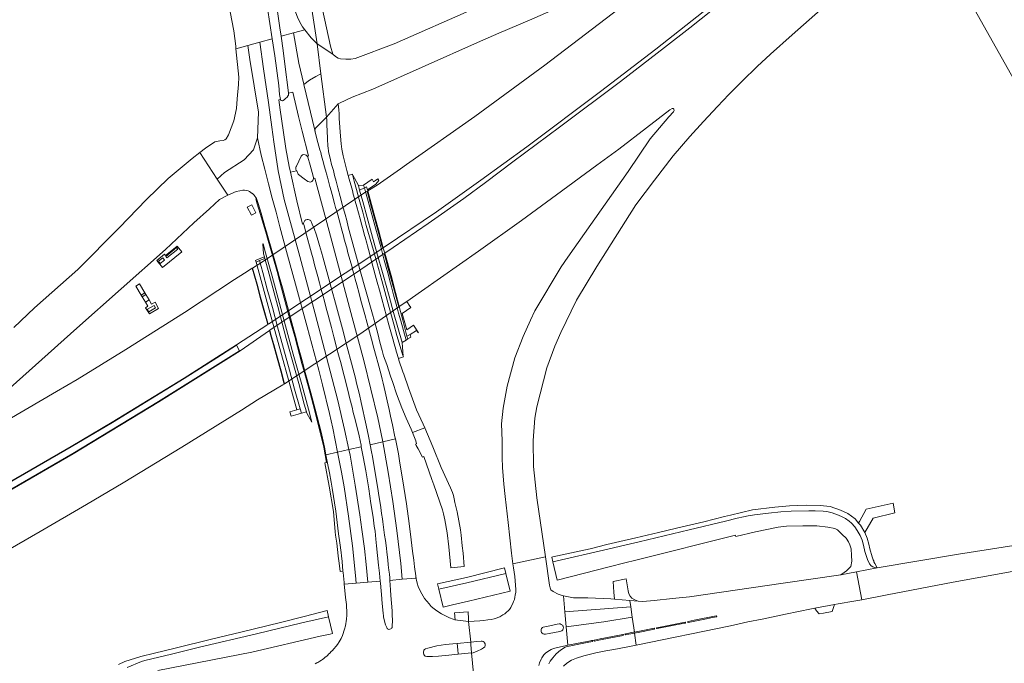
# Model space of a CAD drawing. Extents: x 148869 to 161638, y 453607 to 469810.
# Tile 76 of 256: x 155630 to 155894, y 460649 to 460821. Entities that reach past the tile are written whole.
import ezdxf

# ---------------------------------------------------------------- set-up
doc = ezdxf.new("R2010")
doc.units = 0
for name, color, linetype, lineweight in [('B-RO-VH-VERHARDING_ASFALT-GV', 251, 'CONTINUOUS', 18), ('B-RO-VH-VERHARDING_FUNDERING_ZAND-GV', 251, 'CONTINUOUS', 18), ('B-RO-VH-VERHARDING_GESLOTEN-GV', 251, 'CONTINUOUS', 18), ('B-RO-VH-VERHARDING_GRASBETONSTEEN-GV', 251, 'CONTINUOUS', 18), ('B-RO-VH-VERHARDING_HALFVERHARDING-GV', 251, 'CONTINUOUS', 18), ('B-RO-VH-VERHARDING_OPEN-GV', 251, 'CONTINUOUS', 18)]:
    doc.layers.add(name, color=color, linetype=linetype, lineweight=lineweight)

msp = doc.modelspace()

# ---------------------------------------------------------------- linework, layer by layer
at = {"layer": 'B-RO-VH-VERHARDING_ASFALT-GV', "flags": 128}
for points in [[(155660.65, 460993.89), (155666.95, 460971.66), (155668.1, 460967.58), (155685.83, 460904.95), (155688.98, 460893.3), (155690.07, 460889.26), (155705.86, 460836.66), (155706.67, 460832.4), (155708.23, 460822.89), (155709.46, 460814.77)], [(155709.46, 460814.77), (155713.66, 460812.01), (155713.07, 460814.16), (155710.94, 460823.98)], [(155768.99, 460648.08), (155769.14, 460648.79), (155769.55, 460649.81), (155769.76, 460650.19), (155770.33, 460650.95), (155770.76, 460651.41), (155771.34, 460651.88), (155771.8, 460652.17), (155772.31, 460652.41), (155772.92, 460652.63), (155773.96, 460652.9), (155776.02, 460653.41), (155776.73, 460653.55), (155776.29, 460658.46), (155775.93, 460662.53), (155775.55, 460666.8), (155775.49, 460666.81), (155774.16, 460667.28), (155772.84, 460667.92), (155772.22, 460668.4), (155771.96, 460668.95), (155771.81, 460669.62), (155770.72, 460677.21), (155762.02, 460675.34), (155762.18, 460674.31), (155762.53, 460671.99), (155762.78, 460668.5), (155762.77, 460667.75), (155762.63, 460666.99), (155762.5, 460666.44), (155762.39, 460665.84), (155762.19, 460665.24), (155761.96, 460664.7), (155761.66, 460664.09), (155761.42, 460663.66), (155761.05, 460663.15), (155760.71, 460662.78), (155760.3, 460662.38), (155759.79, 460661.97), (155759.34, 460661.66), (155758.52, 460661.19), (155757.97, 460660.95), (155757.36, 460660.74), (155756.94, 460660.62), (155756.2, 460660.48), (155755.31, 460660.36), (155754.1, 460660.21), (155753.09, 460660.12), (155750.12, 460659.87), (155750.68, 460654.41), (155752.3, 460654.57), (155753.5, 460654.68), (155753.79, 460654.66), (155754.04, 460654.56), (155754.27, 460654.39), (155754.42, 460654.18), (155754.53, 460653.95), (155754.56, 460653.74), (155754.54, 460653.44), (155754.43, 460653.16), (155754.14, 460652.82), (155753.58, 460652.5), (155752.42, 460651.94), (155751.36, 460651.5), (155750.94, 460651.45), (155750.91, 460651.51), (155751.45, 460645.98)], [(155666.7, 460646.77), (155691.91, 460651.66), (155710.26, 460656.02), (155712.98, 460656.49), (155713.63, 460656.66), (155712.54, 460661.15), (155705.36, 460659.55), (155693.2, 460656.62), (155677.92, 460652.99), (155670.37, 460651.17), (155663.2, 460649.42), (155662.34, 460649.21), (155658.48, 460647.57)], [(155775.58, 460647.91), (155776.44, 460648.71), (155777.7, 460649.51), (155779.1, 460650.08), (155781.02, 460650.68), (155784.28, 460651.49), (155786.96, 460652.02), (155789.12, 460652.41), (155792.35, 460652.99), (155795.09, 460653.56), (155794.64, 460656.79), (155793.12, 460656.49), (155792.3, 460656.35), (155792.24, 460656.37), (155792.21, 460656.43), (155792.2, 460656.49), (155792.2, 460656.55), (155792.26, 460656.6), (155791.51, 460656.45), (155791.55, 460656.43), (155791.59, 460656.41), (155791.61, 460656.37), (155791.62, 460656.3), (155791.62, 460656.26), (155791.59, 460656.22), (155791.55, 460656.18), (155785.51, 460654.96), (155783.89, 460654.62), (155783.84, 460654.63), (155783.81, 460654.66), (155783.77, 460654.76), (155783.78, 460654.86), (155783.82, 460654.93), (155783.22, 460654.83), (155783.29, 460654.8), (155783.34, 460654.73), (155783.35, 460654.67), (155783.34, 460654.6), (155783.32, 460654.54), (155781.91, 460654.24), (155780.17, 460653.9), (155777.11, 460653.29), (155776.57, 460653.2), (155776.05, 460653.01), (155774.76, 460652.19), (155773.63, 460651.23), (155772.7, 460650.2), (155772.04, 460649.24), (155771.65, 460648.53)]]:
    msp.add_lwpolyline(points, dxfattribs=at)
for points in [[(155942.82, 460687.62), (155933.48, 460686.07), (155881.6, 460678.01), (155859.72, 460674.28), (155854.18, 460673.25), (155855.61, 460665.74), (155862.44, 460667.03), (155880.12, 460670.47), (155903.36, 460674.62), (155943.48, 460681.68), (155951.07, 460683.1), (155965.52, 460686.25), (155962.72, 460691.24), (155962.6, 460691.22), (155961.98, 460691.09), (155959.73, 460690.63), (155959.09, 460690.5), (155954.1, 460689.49)], [(155849.95, 460672.47), (155854.18, 460673.25), (155859.72, 460674.28), (155859.07, 460674.35), (155858.55, 460674.53), (155858.08, 460674.83), (155857.65, 460675.36), (155857.13, 460676.56), (155856.76, 460677.6), (155856.45, 460678.7), (155856.08, 460680.37), (155855.68, 460681.69), (155855.17, 460682.98), (155854.39, 460684.35), (155853.7, 460685.33), (155852.82, 460686.29), (155852.21, 460686.82), (155851.27, 460687.5), (155850.33, 460688), (155849.34, 460688.45), (155847.67, 460689.04), (155846.19, 460689.43), (155845.23, 460689.54), (155843.09, 460689.61), (155841.44, 460689.61), (155836.65, 460689.49), (155833.89, 460689.34), (155830.61, 460688.99), (155826.82, 460688.5), (155825.09, 460688.2), (155823.87, 460687.97), (155822.21, 460687.59), (155819.02, 460686.83), (155809.3, 460684.52), (155795.92, 460681.27), (155790.89, 460680.1), (155787.45, 460679.29), (155772.72, 460675.87), (155773.86, 460671.03), (155788.23, 460674.69), (155791.69, 460675.54), (155795.38, 460676.45), (155821.73, 460683.08), (155821.83, 460682.67), (155827.08, 460683.99), (155833.14, 460685.21), (155835.39, 460685.5), (155839.8, 460685.59), (155843.53, 460685.56), (155846.51, 460685.24), (155848.4, 460684.83), (155849.07, 460684.47), (155850.38, 460683.26), (155851.44, 460682.23), (155852.08, 460681.3), (155852.4, 460680.51), (155852.76, 460679.43), (155852.85, 460677.65), (155852.92, 460676.12), (155852.69, 460674.7), (155851.5, 460673.46)], [(155745.75, 460664.35), (155750.07, 460665.38), (155761.25, 460668.03), (155760.12, 460672.8), (155749.67, 460670.24), (155742.1, 460668.58), (155743.25, 460663.76)], [(155794.03, 460661.09), (155794.6, 460657.07), (155797.28, 460657.57), (155799.9, 460658.09), (155799.95, 460658.06), (155799.99, 460657.99), (155799.98, 460657.93), (155799.93, 460657.87), (155799.52, 460657.77), (155795.59, 460656.98), (155794.64, 460656.79), (155795.09, 460653.56), (155820.35, 460658.77), (155825.03, 460659.82), (155828.88, 460660.57), (155835.16, 460661.86), (155842.1, 460663.31), (155842.98, 460663.47), (155848.28, 460664.44), (155849.31, 460664.63), (155853.48, 460665.34), (155855.61, 460665.74), (155854.18, 460673.25), (155849.95, 460672.47), (155834.52, 460670.17), (155809.34, 460666.56), (155804.82, 460666.05), (155799.9, 460665.54), (155796.86, 460665.25), (155795.65, 460665.36), (155793.41, 460665.55), (155793.64, 460663.86)], [(155788.91, 460670.68), (155789.08, 460667.81), (155789.24, 460665.92), (155793.41, 460665.55), (155795.65, 460665.36), (155794.73, 460665.75), (155793.93, 460666.14), (155793.46, 460666.74), (155793.11, 460667.37), (155792.9, 460668.14), (155792.43, 460671.32)], [(155808.92, 460659.82), (155808.95, 460659.87), (155809, 460659.91), (155810.67, 460660.23), (155816.56, 460661.4), (155816.61, 460661.38), (155816.65, 460661.36), (155816.67, 460661.31), (155816.68, 460661.27), (155816.68, 460661.21), (155816.65, 460661.17), (155815.56, 460660.95), (155813.47, 460660.54), (155809.04, 460659.65), (155808.94, 460659.68), (155808.92, 460659.74)], [(155770.4, 460656.5), (155770.14, 460656.58), (155769.85, 460656.76), (155769.69, 460656.96), (155769.56, 460657.25), (155769.54, 460657.48), (155769.56, 460657.73), (155769.59, 460657.9), (155769.7, 460658.08), (155769.95, 460658.32), (155770.16, 460658.43), (155771.87, 460658.77), (155773.91, 460659.18), (155774.41, 460659.25), (155774.66, 460659.25), (155774.99, 460659.15), (155775.28, 460658.95), (155775.41, 460658.79), (155775.48, 460658.65), (155775.52, 460658.49), (155775.56, 460658.3), (155775.57, 460658.19), (155775.53, 460658.03), (155775.49, 460657.88), (155775.4, 460657.71), (155775.25, 460657.52), (155775.09, 460657.4), (155774.88, 460657.31), (155774.63, 460657.25), (155773.16, 460656.97), (155771.7, 460656.69), (155770.75, 460656.51), (155770.58, 460656.49)], [(155800.55, 460658.14), (155800.57, 460658.2), (155800.64, 460658.24), (155808.21, 460659.75), (155808.3, 460659.7), (155808.32, 460659.6), (155808.27, 460659.51), (155808.08, 460659.47), (155800.69, 460658), (155800.62, 460658), (155800.57, 460658.04), (155800.55, 460658.09)]]:
    msp.add_lwpolyline(points, close=True, dxfattribs=at)
at = {"layer": 'B-RO-VH-VERHARDING_FUNDERING_ZAND-GV', "flags": 128}
for points in [[(155854.76, 460686.31), (155855.26, 460685.7), (155856.43, 460683.77), (155858.69, 460687.64), (155864.46, 460689.05), (155864.04, 460691.65), (155856.82, 460690.02), (155854.99, 460686.72)], [(155848.28, 460664.44), (155842.98, 460663.47), (155843.49, 460662.79), (155844.17, 460661.98), (155845.34, 460662.16), (155847.66, 460662.55)]]:
    msp.add_lwpolyline(points, close=True, dxfattribs=at)
at = {"layer": 'B-RO-VH-VERHARDING_GESLOTEN-GV', "flags": 128}
for points in [[(155679.79, 460845.62), (155683.89, 460833.99), (155684.84, 460830.42), (155687.1, 460818.29), (155687.63, 460814.18), (155687.7, 460813.47), (155690.87, 460814.35), (155694.09, 460815.24), (155697.4, 460816.15), (155695.51, 460828.6), (155695.09, 460831.54), (155692.57, 460842.18), (155690.36, 460849.28), (155687.39, 460856.61), (155677.72, 460853.38), (155679.64, 460846.17)], [(155689.73, 460857.38), (155691.62, 460853.3), (155696.36, 460838.31), (155697.74, 460831.12), (155699.48, 460819.07), (155699.8, 460816.81), (155703.12, 460817.71), (155706.17, 460818.55), (155705.53, 460819.34), (155705.17, 460820), (155704.3, 460821.66), (155703.63, 460823.38), (155703.11, 460824.7), (155701.7, 460829.44), (155700.1, 460834.12), (155696.65, 460847.81), (155693.2, 460858.54)], [(155730.48, 460708.85), (155730.35, 460709.47), (155729.7, 460712.65), (155729.19, 460715), (155728.81, 460716.78), (155728.27, 460719.07), (155727.73, 460721.47), (155727.48, 460722.67), (155727.18, 460723.85), (155726.92, 460724.93), (155726.65, 460726.08), (155725.76, 460729.35), (155725.32, 460730.92), (155724.7, 460733.2), (155724.05, 460735.59), (155723.49, 460737.61), (155722.87, 460739.93), (155722.24, 460742.26), (155721.24, 460745.94), (155720.72, 460747.86), (155720.1, 460750.16), (155719.69, 460751.67), (155719.28, 460753.17), (155718.97, 460754.32), (155718.83, 460754.9), (155718, 460757.91), (155717.66, 460759.09), (155717.49, 460759.78), (155717.07, 460761.29), (155716.76, 460762.46), (155716.54, 460763.3), (155716.21, 460764.53), (155715.36, 460767.58), (155714.99, 460768.91), (155714.73, 460769.89), (155714.44, 460770.93), (155714.15, 460771.96), (155713.51, 460774.4), (155713.25, 460775.38), (155712.92, 460776.55), (155712.23, 460779.03), (155711.98, 460779.98), (155711.89, 460780.3), (155711.88, 460780.31), (155711.47, 460781.85), (155711.01, 460783.49), (155710.68, 460784.76), (155710.43, 460785.69), (155710.24, 460786.37), (155709.43, 460789.36), (155709.23, 460790.16), (155708.97, 460791.12), (155708.9, 460791.37), (155708.88, 460791.51), (155708.89, 460791.66), (155705.9, 460803.93), (155705.9, 460803.94), (155704.52, 460809.63), (155703.12, 460817.71), (155699.8, 460816.81), (155700.33, 460813), (155700.83, 460809.3), (155701.82, 460801.69), (155701.82, 460801.56), (155702.95, 460801.84), (155704.48, 460795.28), (155705.46, 460791.4), (155707.2, 460784.78), (155706.86, 460784.62), (155706.94, 460784.41), (155707.56, 460782.24), (155708.37, 460779.3), (155708.48, 460778.9), (155708.5, 460778.7), (155708.84, 460778.8), (155712.74, 460764.58), (155718.85, 460741.42), (155722.01, 460729.88), (155725.79, 460714.52), (155726.59, 460710.65), (155727.07, 460708.08)], [(155710.49, 460806.74), (155709.46, 460814.77), (155707.91, 460816.38), (155706.17, 460818.55), (155703.12, 460817.71), (155704.52, 460809.63), (155705.9, 460803.94), (155705.9, 460803.93), (155707.41, 460805.07), (155709.09, 460806.08)], [(155687.7, 460813.47), (155688.42, 460805.87), (155688.4, 460803.93), (155688.05, 460800.06), (155687.82, 460797.48), (155687.13, 460794.13), (155685.7, 460790.39), (155685.08, 460789.3), (155684.74, 460789.05), (155684.24, 460788.92), (155683.38, 460788.82), (155682.04, 460788.52), (155679.53, 460786.85), (155678, 460785.66), (155682.68, 460778.49), (155684.65, 460780.32), (155689.88, 460783.67), (155692.37, 460786.42), (155693.43, 460789.62), (155693.7, 460796.45), (155691.39, 460810.57), (155690.87, 460814.35)], [(155693.43, 460789.62), (155694.49, 460784.95), (155695.42, 460781.15), (155696.41, 460777.29), (155697.44, 460773.46), (155698.46, 460769.63), (155699.5, 460765.77), (155701.55, 460758.1), (155703.63, 460750.39), (155706.81, 460738.89), (155709.95, 460727.29), (155710.93, 460723.41), (155712.83, 460715.66), (155713.71, 460711.75), (155714.97, 460705.32), (155717.98, 460706), (155716.84, 460711.37), (155715.07, 460719.14), (155708.96, 460742.42), (155706.88, 460750.11), (155704.81, 460757.78), (155700.62, 460773.09), (155699.78, 460776.9), (155699.02, 460780.71), (155697.83, 460788.49), (155697.29, 460792.41), (155696.45, 460799.03), (155695.05, 460808.08), (155694.09, 460815.24), (155690.87, 460814.35), (155691.39, 460810.57), (155693.7, 460796.45)], [(155699.61, 460799.83), (155699.52, 460800.33), (155699.41, 460801.19), (155699.17, 460803.65), (155698.09, 460811.61), (155697.4, 460816.15), (155694.09, 460815.24), (155695.05, 460808.08), (155696.45, 460799.03), (155697.29, 460792.41), (155697.83, 460788.49), (155699.02, 460780.71), (155699.78, 460776.9), (155700.62, 460773.09), (155704.81, 460757.78), (155706.88, 460750.11), (155708.96, 460742.42), (155715.07, 460719.14), (155716.84, 460711.37), (155717.98, 460706), (155721.32, 460706.77), (155721.25, 460707.15), (155720.73, 460709.71), (155719.66, 460714.06), (155719.18, 460715.91), (155718.84, 460717.35), (155718.26, 460719.61), (155717.69, 460721.9), (155715.7, 460729.65), (155715.36, 460730.77), (155715.07, 460732.03), (155714.69, 460733.45), (155713.96, 460736.21), (155713.65, 460737.32), (155713.3, 460738.71), (155712.76, 460740.72), (155712.41, 460742.07), (155711.92, 460743.89), (155711.42, 460745.84), (155710.98, 460747.43), (155710.58, 460748.95), (155710.11, 460750.7), (155709.66, 460752.37), (155708.8, 460755.58), (155708.37, 460757.19), (155707.96, 460758.66), (155706.48, 460764.2), (155705.97, 460766.08), (155705.87, 460766.4), (155705.85, 460766.56), (155705.56, 460766.46), (155704.04, 460772.68), (155702.29, 460780.39), (155701.93, 460781.95), (155701.11, 460786.77), (155700.33, 460791.69), (155699.58, 460797.11), (155699.22, 460799.81)], [(155710.49, 460806.74), (155709.09, 460806.08), (155707.41, 460805.07), (155705.9, 460803.93), (155708.89, 460791.66), (155708.91, 460791.84), (155708.98, 460792.02), (155709.05, 460792.15), (155709.13, 460792.24), (155710.86, 460794.01), (155711.46, 460794.64), (155711.97, 460795.16)], [(155706.86, 460784.62), (155707.2, 460784.78), (155705.46, 460791.4), (155704.48, 460795.28), (155702.95, 460801.84), (155701.82, 460801.56), (155701.83, 460801.36), (155701.83, 460801.26), (155701.76, 460801.05), (155701.69, 460800.9), (155701.39, 460800.53), (155701.01, 460800.1), (155700.67, 460799.75), (155700.49, 460799.65), (155700.32, 460799.58), (155700.15, 460799.54), (155700.07, 460799.54), (155699.93, 460799.57), (155699.82, 460799.62), (155699.68, 460799.71), (155699.61, 460799.83), (155699.22, 460799.81), (155699.58, 460797.11), (155700.33, 460791.69), (155701.11, 460786.77), (155701.93, 460781.95), (155702.29, 460780.39), (155703.96, 460780.77), (155703.8, 460781.14), (155703.75, 460781.41), (155703.76, 460781.57), (155703.76, 460781.65), (155703.86, 460781.9), (155703.9, 460781.99), (155705.15, 460784.69), (155705.51, 460785), (155705.87, 460785.1), (155706.23, 460785.07), (155706.49, 460784.97), (155706.7, 460784.81)], [(155715.11, 460798.75), (155711.97, 460795.16), (155711.99, 460795), (155712.04, 460794.55), (155712.08, 460793.48), (155712.08, 460792.72), (155712.14, 460791.78), (155712.22, 460789.18), (155712.36, 460787.53), (155712.42, 460786.73), (155712.49, 460786.21), (155712.54, 460785.87), (155712.84, 460784.54), (155713.07, 460783.68), (155713.36, 460782.42), (155713.82, 460780.81), (155714.17, 460779.51), (155714.56, 460777.99), (155715.06, 460776.17), (155715.69, 460773.87), (155716.28, 460771.45), (155716.95, 460769.02), (155717.4, 460767.39), (155717.84, 460765.75), (155719.61, 460759.23), (155720.23, 460756.99), (155720.96, 460754.27), (155724.15, 460742.92), (155724.94, 460740.04), (155725.72, 460737.1), (155726.32, 460734.83), (155726.93, 460732.58), (155727.26, 460731.16), (155728.17, 460728.78), (155729.19, 460725.71), (155729.77, 460723.98), (155730.78, 460720.94), (155732.17, 460717.23), (155733.38, 460714.46), (155734.71, 460711.47), (155735.05, 460710.58), (155738.33, 460711.82), (155737.89, 460712.86), (155736.17, 460716.63), (155733.97, 460722.54), (155732.71, 460726.24), (155732.5, 460726.85), (155731.43, 460729.98), (155731.3, 460730.41), (155730.8, 460732.16), (155730.42, 460733.47), (155730.08, 460734.66), (155729.95, 460735.11), (155728.74, 460739.43), (155726.83, 460746.43), (155726.2, 460748.71), (155725.59, 460750.92), (155724.16, 460756.13), (155723.22, 460759.69), (155722.96, 460760.62), (155722.77, 460761.31), (155722.33, 460762.96), (155722.2, 460763.41), (155721.88, 460764.58), (155721.43, 460766.22), (155720.99, 460767.85), (155720.1, 460771.11), (155719.68, 460772.65), (155719.57, 460773.01), (155719.42, 460773.59), (155719.08, 460774.87), (155719.02, 460775.09), (155718.76, 460776.08), (155718.76, 460776.1), (155718.1, 460778.5), (155717.83, 460779.52), (155717.47, 460780.82), (155717.3, 460781.55), (155717.09, 460782.29), (155716.99, 460782.66), (155716.81, 460783.3), (155716.64, 460784.04), (155716.49, 460784.81), (155716.1, 460786.57), (155715.94, 460788), (155715.75, 460790.08), (155715.42, 460794.82), (155715.38, 460796.04), (155715.27, 460797.12)], [(155693.22, 460773.31), (155693.62, 460771.98), (155694.42, 460769.39), (155695.46, 460765.84), (155695.9, 460764.35), (155696.36, 460762.79), (155697.97, 460757.23), (155698.94, 460753.79), (155699.33, 460752.41), (155700.15, 460749.37), (155701.85, 460743.02), (155702.66, 460740.03), (155703.66, 460736.4), (155704.42, 460733.64), (155705.62, 460729.19), (155706.28, 460726.71), (155706.81, 460724.76), (155707.77, 460721.18), (155708.96, 460716.82), (155710.51, 460710.66), (155711.45, 460706.68), (155711.85, 460704.6), (155714.97, 460705.32), (155713.71, 460711.75), (155712.83, 460715.66), (155710.93, 460723.41), (155709.95, 460727.29), (155706.81, 460738.89), (155703.63, 460750.39), (155701.55, 460758.1), (155699.5, 460765.77), (155698.46, 460769.63), (155697.44, 460773.46), (155696.41, 460777.29), (155695.42, 460781.15), (155694.49, 460784.95), (155693.43, 460789.62), (155692.37, 460786.42), (155689.88, 460783.67), (155684.65, 460780.32), (155682.68, 460778.49), (155685.47, 460774.23), (155687.78, 460775.2), (155688.7, 460775.39), (155689.57, 460775.53), (155689.98, 460775.52), (155690.47, 460775.43), (155690.95, 460775.34), (155691.34, 460775.2), (155692.08, 460774.67), (155692.12, 460774.63), (155692.55, 460774.21)], [(155727.07, 460708.08), (155726.59, 460710.65), (155725.79, 460714.52), (155722.01, 460729.88), (155718.85, 460741.42), (155712.74, 460764.58), (155708.84, 460778.8), (155708.5, 460778.7), (155708.45, 460778.46), (155708.32, 460778.14), (155708.03, 460777.87), (155707.72, 460777.75), (155707.31, 460777.76), (155706.98, 460777.88), (155705.99, 460778.62), (155704.44, 460779.78), (155704.4, 460779.81), (155704.27, 460780.07), (155703.99, 460780.71), (155703.96, 460780.77), (155702.29, 460780.39), (155704.04, 460772.68), (155705.56, 460766.46), (155705.85, 460766.56), (155705.84, 460766.67), (155705.87, 460766.91), (155705.95, 460767.11), (155706.17, 460767.43), (155706.4, 460767.6), (155706.76, 460767.7), (155707.08, 460767.7), (155707.31, 460767.64), (155707.56, 460767.53), (155707.63, 460767.47), (155707.74, 460767.34), (155707.89, 460767.14), (155708.18, 460766.48), (155708.65, 460765.3), (155709.28, 460763.5), (155710.13, 460760.69), (155710.65, 460758.91), (155711.11, 460757.3), (155712.9, 460750.79), (155713.25, 460749.46), (155714.15, 460746.22), (155716.27, 460738.34), (155717.56, 460733.49), (155718.69, 460729.21), (155719.75, 460725.13), (155720.07, 460723.84), (155720.43, 460722.45), (155720.81, 460720.82), (155721.29, 460718.64), (155722.65, 460712.57), (155723.27, 460709.61), (155723.71, 460707.31)], [(155722.88, 460775.29), (155722.54, 460775.08), (155694.78, 460756.33), (155692.15, 460754.69), (155693.34, 460750.38), (155694.32, 460746.85), (155695.27, 460743.39), (155696.05, 460740.57), (155696.32, 460739.61), (155696.54, 460739.75), (155727.06, 460760.02), (155726.78, 460761.03), (155726, 460763.88), (155725.04, 460767.39), (155724.07, 460770.93)], [(155668.56, 460758.38), (155666.45, 460756.67), (155667.96, 460754.8), (155673.14, 460758.99), (155671.88, 460760.55), (155668.8, 460758.07)], [(155672.09, 460759.76), (155671.77, 460760.15), (155668.87, 460757.77), (155669.19, 460757.38)], [(155668.87, 460757.77), (155671.77, 460760.15), (155672.09, 460759.76), (155669.19, 460757.38)], [(155708.06, 460713.36), (155707.15, 460716.85), (155705.35, 460723.5), (155703.08, 460731.56), (155700.98, 460739.16), (155699.38, 460745.19), (155697.43, 460752.47), (155695.65, 460758.78), (155695, 460761.19), (155694.94, 460761.17), (155695.1, 460758.46), (155695.31, 460757.72), (155695.45, 460757.2), (155696.59, 460753.02), (155698.9, 460744.37), (155701.17, 460735.82), (155704.53, 460723.7), (155706.01, 460718.2), (155706.58, 460716.13), (155706.62, 460715.97), (155707.15, 460715)], [(155668.5, 460756.83), (155668.04, 460757.41), (155666.9, 460756.52), (155667.36, 460755.93)], [(155666.9, 460756.52), (155668.04, 460757.41), (155668.5, 460756.83), (155667.36, 460755.93)], [(155727.46, 460758.55), (155719.79, 460753.32), (155697.96, 460738.79), (155696.76, 460738), (155697.08, 460736.87), (155697.83, 460734.15), (155698.8, 460730.61), (155699.78, 460727.1), (155700.73, 460723.63), (155720.92, 460736.96), (155731.38, 460744.25), (155730.49, 460747.48), (155729.52, 460751.05), (155728.55, 460754.59), (155727.79, 460757.37)], [(155663.52, 460747.63), (155663.26, 460748.06), (155662.3, 460747.43), (155662.55, 460747)], [(155663.45, 460745.53), (155664.08, 460744.42), (155663.42, 460744.04), (155664.48, 460742.37), (155666.95, 460743.82), (155666.01, 460745.54), (155665.06, 460744.99), (155664.43, 460746.14)], [(155663.92, 460743.66), (155665.73, 460744.68), (155666.12, 460743.98), (155664.3, 460742.97)], [(155666.12, 460743.98), (155665.73, 460744.68), (155663.92, 460743.66), (155664.3, 460742.97)], [(155666.95, 460718.92), (155688.68, 460732.5), (155687.83, 460733.96), (155682.55, 460730.59), (155673.81, 460725.09), (155654.53, 460713.24), (155643.48, 460706.7), (155625.26, 460696.17), (155597.21, 460680.46), (155570.26, 460666.18), (155569.36, 460665.73), (155569.44, 460665.55), (155570.39, 460666.02), (155571.04, 460664.76), (155570.18, 460664.33), (155570.29, 460664.1), (155571.18, 460664.57), (155583.64, 460671.02), (155611.11, 460686.05), (155643.95, 460704.94)], [(155745.35, 460674.31), (155748.94, 460674.63), (155748.61, 460678.27), (155748.4, 460680.22), (155748.14, 460683.03), (155748.02, 460683.77), (155747.9, 460684.46), (155747.03, 460689.34), (155746.44, 460691.81), (155746.25, 460692.78), (155746.07, 460693.66), (155745.79, 460694.47), (155745.25, 460695.71), (155742.79, 460701.19), (155740.54, 460706.72), (155738.33, 460711.82), (155735.05, 460710.58), (155735.91, 460708.35), (155736.16, 460707.55), (155735.87, 460707.43), (155736.08, 460707.12), (155736.56, 460706.22), (155737.7, 460704), (155738.09, 460704.16), (155740.27, 460698.01), (155740.81, 460696.54), (155743.14, 460689.86), (155743.38, 460688.76), (155743.73, 460687.13), (155744.32, 460683.73), (155744.81, 460679.95)], [(155735.91, 460672.16), (155735.6, 460674.57), (155735.39, 460676.37), (155735.08, 460678.75), (155734.7, 460681.82), (155734.19, 460686.17), (155733.48, 460691.45), (155732.77, 460695.91), (155731.61, 460702.98), (155731.27, 460704.84), (155730.75, 460707.56), (155730.48, 460708.85), (155727.07, 460708.08), (155728.57, 460699.94), (155729.81, 460692.12), (155730.9, 460684.32), (155731.95, 460675.48), (155732.3, 460671.23), (155735.98, 460671.54)], [(155714.97, 460705.32), (155716.01, 460699.99), (155716.73, 460695.99), (155717.93, 460688.13), (155718.96, 460680.21), (155719.81, 460672.24), (155719.96, 460670.16), (155723.06, 460670.43), (155722.6, 460675.17), (155722.15, 460679.48), (155721.47, 460684.62), (155720.94, 460688.51), (155719.72, 460696.46), (155718.3, 460704.48), (155717.98, 460706)], [(155723.06, 460670.43), (155726.42, 460670.72), (155726.17, 460672.89), (155725.97, 460675.03), (155725.71, 460677.65), (155725.44, 460680.23), (155725.26, 460681.96), (155725.01, 460684.12), (155724.81, 460685.48), (155724.48, 460687.88), (155723.89, 460691.52), (155723.31, 460695.46), (155722.87, 460698.16), (155722.5, 460700.28), (155722.16, 460702.21), (155721.84, 460704.05), (155721.32, 460706.77), (155717.98, 460706), (155718.3, 460704.48), (155719.72, 460696.46), (155720.94, 460688.51), (155721.47, 460684.62), (155722.15, 460679.48), (155722.6, 460675.17)], [(155728.99, 460670.94), (155732.3, 460671.23), (155731.95, 460675.48), (155730.9, 460684.32), (155729.81, 460692.12), (155728.57, 460699.94), (155727.07, 460708.08), (155723.71, 460707.31), (155724.07, 460705.39), (155724.31, 460704.19), (155724.54, 460702.99), (155725.26, 460698.79), (155725.88, 460694.94), (155726.06, 460693.74), (155726.23, 460692.72), (155726.55, 460690.49), (155726.78, 460688.86), (155726.98, 460687.43), (155727.1, 460686.61), (155727.57, 460683.08), (155727.78, 460681.62), (155727.95, 460680.29), (155728.26, 460677.81), (155728.42, 460676.42), (155728.57, 460675.07), (155728.72, 460673.68), (155728.85, 460672.62), (155728.94, 460671.58)], [(155711.85, 460704.6), (155712.28, 460702.33), (155712.79, 460699.74), (155713.25, 460697.29), (155713.51, 460695.65), (155714.45, 460689.47), (155715.22, 460683.43), (155715.57, 460680.97), (155715.92, 460678.44), (155716.04, 460677.52), (155716.18, 460676.01), (155716.4, 460673.38), (155716.43, 460673.02), (155716.7, 460670.39), (155716.75, 460669.89), (155719.96, 460670.16), (155719.81, 460672.24), (155718.96, 460680.21), (155717.93, 460688.13), (155716.73, 460695.99), (155716.01, 460699.99), (155714.97, 460705.32)], [(155775.93, 460662.53), (155793.64, 460663.86), (155793.41, 460665.55), (155789.24, 460665.92), (155788.26, 460665.98), (155782.07, 460666.22), (155778.25, 460666.24), (155775.55, 460666.8)], [(155793.64, 460663.86), (155775.93, 460662.53), (155776.29, 460658.46), (155786.36, 460659.82), (155794.03, 460661.09)], [(155746.42, 460661.19), (155746.48, 460660.37), (155746.42, 460660.35), (155750.12, 460659.87), (155750.07, 460660.59), (155749.98, 460662.51), (155746.37, 460662.21), (155746.41, 460661.43)], [(155783.22, 460654.83), (155783.82, 460654.93), (155785.39, 460655.25), (155788.68, 460655.87), (155791.03, 460656.37), (155791.51, 460656.45), (155792.26, 460656.6), (155794.29, 460657.01), (155794.6, 460657.07), (155794.03, 460661.09), (155786.36, 460659.82), (155776.29, 460658.46), (155776.73, 460653.55), (155779.04, 460654.01), (155781.89, 460654.54), (155782.78, 460654.73), (155783.1, 460654.81)], [(155750.91, 460651.51), (155750.73, 460653.72), (155750.68, 460654.41), (155747.03, 460654.04), (155747.2, 460652.31), (155747.31, 460651.21), (155747.3, 460651.15)]]:
    msp.add_lwpolyline(points, close=True, dxfattribs=at)
for points in [[(155751.71, 460824.31), (155730.14, 460814.83), (155719.67, 460810.82), (155718.55, 460810.65), (155717.19, 460810.65), (155715.74, 460810.76), (155715.11, 460810.95), (155714.41, 460811.36), (155713.66, 460812.01), (155709.46, 460814.77), (155710.49, 460806.74), (155711.97, 460795.16), (155715.11, 460798.75), (155717.53, 460799.86), (155718.89, 460800.46), (155721.64, 460801.56), (155724.41, 460802.63), (155752.47, 460815.18), (155758.24, 460817.66), (155766.41, 460821.16), (155775.69, 460825.2)], [(155792.35, 460825.7), (155770.61, 460809.08), (155751.82, 460795.3), (155733.48, 460782.43), (155731.81, 460781.3), (155725.58, 460776.9), (155723.06, 460775.39), (155724.95, 460768.43), (155725.91, 460764.89), (155727.21, 460760.12), (155727.5, 460760.32), (155741.46, 460769.79), (155753.43, 460778.23), (155765.7, 460787.21), (155785.53, 460802.03), (155800.34, 460813.37), (155814.76, 460824.71)], [(155815.57, 460823.92), (155809.49, 460819.08), (155802.67, 460813.77), (155790.84, 460804.68), (155774.48, 460792.45), (155761.95, 460783.17), (155754.64, 460777.62), (155748.81, 460773.31), (155739.23, 460766.62), (155729.84, 460760.17), (155727.62, 460758.66), (155729.31, 460752.65), (155730.5, 460748.09), (155731.49, 460744.33), (155733.51, 460745.73), (155737.49, 460748.51), (155752.77, 460759.21), (155764.31, 460767.41), (155773.7, 460774.28), (155784.53, 460782.29), (155790.38, 460786.59), (155797.83, 460792.24), (155804.12, 460797.12), (155804.73, 460797.5), (155805.03, 460797.48), (155805.2, 460797.29), (155805.27, 460796.92), (155805.1, 460796.59), (155803.88, 460795.23), (155798.79, 460789.36), (155792.95, 460780.6), (155776.71, 460757.57), (155774.96, 460754.99), (155767.91, 460743.21), (155766.75, 460740.71), (155764.71, 460736.33), (155762.56, 460730.57), (155760.42, 460722.97), (155759.37, 460717.11), (155758.95, 460712.93), (155759.08, 460708.39), (155759.13, 460707.09), (155759.08, 460703.86), (155759.23, 460701.17), (155759.36, 460699.01), (155759.59, 460696.72), (155759.96, 460693.47), (155760.76, 460686.44), (155761.58, 460678.26), (155762.02, 460675.34), (155770.72, 460677.21), (155768.45, 460693.08), (155767.54, 460701.45), (155767.4, 460708.47), (155767.89, 460714.41), (155768.45, 460717.43), (155771.11, 460727.95), (155773.21, 460733.7), (155774.9, 460737.43), (155779.08, 460746.07), (155784.56, 460755.1), (155794.95, 460771.59), (155799.97, 460778.22), (155805.01, 460784.74), (155809.43, 460789.95), (155813.15, 460794), (155816.85, 460798.03), (155819.91, 460801.2), (155823.47, 460804.78), (155827.52, 460808.69), (155831.1, 460812.07), (155836.91, 460817.25), (155846.07, 460825.26)], [(155621.05, 460717.19), (155645.01, 460738.57), (155668.75, 460759.62), (155676.41, 460766.77), (155680.6, 460770.59), (155683.31, 460773.1), (155685.47, 460774.23), (155682.68, 460778.49), (155678, 460785.66), (155675.96, 460784.06), (155669.5, 460778.66), (155663.69, 460773.09), (155656.38, 460765.46), (155645.23, 460754.28), (155633.66, 460744.01), (155628.1, 460738.73)], [(155625.21, 460696.26), (155643.46, 460706.79), (155654.49, 460713.33), (155673.76, 460725.16), (155682.5, 460730.67), (155687.87, 460734.1), (155696.23, 460739.55), (155695.96, 460740.51), (155695.19, 460743.33), (155694.23, 460746.8), (155693.26, 460750.32), (155692.07, 460754.63), (155691.79, 460754.46), (155689.95, 460753.29), (155687.27, 460751.59), (155673.92, 460742.76), (155658.14, 460732.82), (155645.07, 460724.83), (155639.58, 460721.54), (155617.9, 460708.97)], [(155622.38, 460676.73), (155635.17, 460684.08), (155647.55, 460691.24), (155657.39, 460697.07), (155673.19, 460706.68), (155689.22, 460716.59), (155693.47, 460719.32), (155700.29, 460723.35), (155700.65, 460723.57), (155699.69, 460727.04), (155698.72, 460730.56), (155697.74, 460734.09), (155696.99, 460736.82), (155696.68, 460737.94), (155688.82, 460732.46), (155667, 460718.84), (155643.98, 460704.84), (155611.15, 460685.96)], [(155751.45, 460645.98), (155750.91, 460651.51), (155747.3, 460651.15), (155747.25, 460651.11), (155744.77, 460650.9), (155742.07, 460650.65), (155740.44, 460650.55), (155739.4, 460650.51), (155738.91, 460650.52), (155738.5, 460650.61), (155738.29, 460650.79), (155738.11, 460651.05), (155737.99, 460651.52), (155737.98, 460651.77), (155738.06, 460652.03), (155738.14, 460652.2), (155738.25, 460652.39), (155738.54, 460652.58), (155739.17, 460652.8), (155741.56, 460653.36), (155743.92, 460653.71), (155745.88, 460653.95), (155747.03, 460654.04), (155750.68, 460654.41), (155750.12, 460659.87), (155746.42, 460660.35), (155745.94, 460660.53), (155745, 460660.89), (155743.93, 460661.39), (155742.84, 460662.01), (155741.6, 460662.8), (155740.88, 460663.29), (155740.09, 460663.96), (155739.5, 460664.62), (155738.29, 460666.08), (155737.93, 460666.75), (155737.23, 460667.98), (155736.61, 460669.34), (155736.33, 460670.19), (155736.1, 460670.99), (155736.03, 460671.39), (155735.91, 460672.16), (155735.98, 460671.54), (155732.3, 460671.23), (155728.99, 460670.94), (155729.17, 460668.4), (155729.29, 460666.87), (155729.58, 460662.73), (155729.64, 460661.45), (155729.66, 460660.47), (155729.65, 460659.86), (155729.62, 460659.04), (155729.6, 460658.43), (155729.59, 460658.33), (155729.52, 460658.18), (155729.41, 460658.07), (155729.24, 460657.98), (155728.7, 460657.79), (155728.51, 460657.82), (155728.37, 460657.91), (155728.25, 460658.07), (155728.14, 460658.29), (155727.84, 460659.01), (155727.54, 460659.98), (155727.42, 460660.47), (155727.3, 460661.09), (155727.26, 460661.45), (155727.2, 460662.11), (155726.95, 460664.71), (155726.74, 460667.16), (155726.65, 460668.18), (155726.48, 460670.17), (155726.42, 460670.72), (155723.06, 460670.43), (155719.96, 460670.16), (155716.75, 460669.89), (155716.82, 460669.14), (155717.1, 460666.37), (155717.32, 460664.49), (155717.39, 460663.75), (155717.46, 460662.73), (155717.45, 460661.58), (155717.36, 460660.56), (155717.06, 460658.75), (155716.83, 460657.86), (155716.25, 460656.19), (155715.88, 460655.36), (155715.36, 460654.43), (155714.94, 460653.79), (155714.62, 460653.34), (155713.96, 460652.55), (155713.58, 460652.16), (155713.27, 460651.83), (155712.91, 460651.46), (155712.54, 460651.11), (155712.32, 460650.91), (155712.13, 460650.74), (155711.52, 460650.23), (155711.28, 460650.03), (155710.89, 460649.75), (155710.6, 460649.54), (155710.18, 460649.26), (155709.65, 460648.96), (155709.39, 460648.81), (155708.98, 460648.59)]]:
    msp.add_lwpolyline(points, dxfattribs=at)
at = {"layer": 'B-RO-VH-VERHARDING_GRASBETONSTEEN-GV', "flags": 128}
msp.add_lwpolyline([(155716.4, 460673.38), (155716.18, 460676.01), (155716.04, 460677.52), (155715.92, 460678.44), (155715.57, 460680.97), (155715.22, 460683.43), (155714.45, 460689.47), (155713.51, 460695.65), (155713.25, 460697.29), (155712.79, 460699.74), (155712.28, 460702.33), (155711.85, 460704.6), (155711.45, 460706.68), (155710.51, 460710.66), (155708.96, 460716.82), (155707.77, 460721.18), (155706.81, 460724.76), (155706.28, 460726.71), (155705.62, 460729.19), (155704.42, 460733.64), (155703.66, 460736.4), (155702.66, 460740.03), (155701.85, 460743.02), (155700.15, 460749.37), (155699.33, 460752.41), (155698.94, 460753.79), (155697.97, 460757.23), (155696.36, 460762.79), (155695.9, 460764.35), (155695.46, 460765.84), (155694.42, 460769.39), (155693.62, 460771.98), (155693.22, 460773.31), (155693.01, 460773.23), (155693.41, 460771.91), (155694.22, 460769.33), (155695.25, 460765.77), (155695.69, 460764.29), (155696.16, 460762.73), (155697.76, 460757.17), (155698.73, 460753.74), (155699.12, 460752.35), (155699.94, 460749.32), (155701.64, 460742.96), (155702.45, 460739.97), (155703.45, 460736.34), (155704.21, 460733.58), (155705.41, 460729.13), (155706.07, 460726.65), (155706.6, 460724.7), (155707.56, 460721.13), (155708.75, 460716.76), (155710.3, 460710.61), (155711.24, 460706.64), (155712.03, 460702.51), (155711.53, 460702.41), (155712.71, 460696.16), (155713.86, 460689.39), (155714.28, 460683.92), (155714.38, 460683.04), (155714.76, 460680.89), (155714.96, 460679.23), (155715.05, 460678.37), (155715.14, 460677.47), (155715.38, 460675.54), (155715.65, 460673.29)], close=True, dxfattribs=at)
at = {"layer": 'B-RO-VH-VERHARDING_HALFVERHARDING-GV', "flags": 128}
msp.add_lwpolyline([(155882.54, 460829.99), (155908.64, 460783.54)], dxfattribs=at)
at = {"layer": 'B-RO-VH-VERHARDING_OPEN-GV', "flags": 128}
for points in [[(155717.83, 460779.52), (155718.1, 460778.5), (155718.76, 460776.1), (155718.76, 460776.08), (155719.02, 460775.09), (155719.08, 460774.87), (155719.42, 460773.59), (155719.57, 460773.01), (155719.68, 460772.65), (155720.1, 460771.11), (155720.99, 460767.85), (155721.43, 460766.22), (155721.88, 460764.58), (155722.2, 460763.41), (155722.33, 460762.96), (155722.77, 460761.31), (155722.96, 460760.62), (155723.22, 460759.69), (155724.16, 460756.13), (155725.59, 460750.92), (155726.2, 460748.71), (155726.83, 460746.43), (155728.74, 460739.43), (155729.95, 460735.11), (155730.08, 460734.66), (155730.42, 460733.47), (155730.8, 460732.16), (155731.3, 460730.41), (155732.62, 460730.9), (155732.5, 460731.23), (155731.74, 460733.65), (155730.9, 460736.61), (155730.07, 460739.6), (155728.81, 460744.12), (155726.82, 460751.37), (155724.57, 460759.37), (155722.66, 460766.05), (155721.72, 460769.66), (155720.79, 460773.03), (155720.05, 460775.72), (155719.45, 460777.98), (155719.07, 460779.43), (155718.97, 460779.81)], [(155732.5, 460731.23), (155732.54, 460731.24), (155732.47, 460732.17), (155732.38, 460733.64), (155732.29, 460734.57), (155732.26, 460734.68), (155729.99, 460742.75), (155728.78, 460747.1), (155727.17, 460752.82), (155725.52, 460758.76), (155724.05, 460763.98), (155721.72, 460772.49), (155720.87, 460775.6), (155720.54, 460776.82), (155719.47, 460778.77), (155719.13, 460779.45), (155719.07, 460779.43), (155719.45, 460777.98), (155720.05, 460775.72), (155720.79, 460773.03), (155721.72, 460769.66), (155722.66, 460766.05), (155724.57, 460759.37), (155726.82, 460751.37), (155728.81, 460744.12), (155730.07, 460739.6), (155730.9, 460736.61), (155731.74, 460733.65)], [(155722.14, 460776.19), (155722.75, 460776.48), (155722.98, 460775.68), (155725.18, 460777.13), (155726.07, 460778.14), (155725.72, 460778.58), (155725.17, 460778.17), (155724.64, 460777.79), (155724.21, 460778.47), (155721.93, 460776.92)], [(155720.54, 460776.82), (155720.87, 460775.6), (155722.14, 460776.19), (155721.93, 460776.92)], [(155732.26, 460734.68), (155733.32, 460735.36), (155731.91, 460740.52), (155731.58, 460741.71), (155731.34, 460742.59), (155730.86, 460744.37), (155730.34, 460746.29), (155730, 460747.49), (155729.72, 460748.55), (155729.43, 460749.64), (155729.17, 460750.61), (155728.41, 460753.39), (155727.99, 460754.95), (155727.49, 460756.75), (155726.52, 460760.34), (155725.22, 460765.1), (155723.61, 460770.98), (155722.36, 460775.45), (155722.14, 460776.19), (155720.87, 460775.6), (155721.72, 460772.49), (155724.05, 460763.98), (155725.52, 460758.76), (155727.17, 460752.82), (155728.78, 460747.1), (155729.99, 460742.75)], [(155722.14, 460776.19), (155722.36, 460775.45), (155723.61, 460770.98), (155725.22, 460765.1), (155726.52, 460760.34), (155727.49, 460756.75), (155727.99, 460754.95), (155728.41, 460753.39), (155729.17, 460750.61), (155729.43, 460749.64), (155729.72, 460748.55), (155730, 460747.49), (155730.34, 460746.29), (155730.86, 460744.37), (155731.34, 460742.59), (155731.58, 460741.71), (155731.91, 460740.52), (155733.32, 460735.36), (155733.79, 460735.66), (155733.58, 460736.45), (155732.49, 460740.73), (155731.49, 460744.33), (155730.5, 460748.09), (155729.31, 460752.65), (155727.62, 460758.66), (155727.3, 460759.78), (155727.21, 460760.12), (155725.91, 460764.89), (155724.95, 460768.43), (155723.06, 460775.39), (155723.04, 460775.47), (155722.98, 460775.68), (155722.75, 460776.48)], [(155693.02, 460769.44), (155691.91, 460771.64), (155690.72, 460771.03), (155691.83, 460768.84)], [(155693.08, 460756.27), (155694.02, 460756.68), (155695.45, 460757.2), (155695.31, 460757.72), (155693.93, 460757.17), (155692.97, 460756.69)], [(155694.02, 460756.68), (155693.08, 460756.27), (155697.72, 460739.5), (155704.03, 460716.67), (155704.88, 460716.91), (155703.44, 460722.17), (155702.02, 460727.3), (155700.42, 460733.14), (155698.87, 460738.89), (155697.46, 460744.09), (155696.11, 460748.99), (155694.9, 460753.51)], [(155704.88, 460716.91), (155705.25, 460715.76), (155706.58, 460716.13), (155706.01, 460718.2), (155704.53, 460723.7), (155701.17, 460735.82), (155698.9, 460744.37), (155696.59, 460753.02), (155695.45, 460757.2), (155694.02, 460756.68), (155694.9, 460753.51), (155696.11, 460748.99), (155697.46, 460744.09), (155698.87, 460738.89), (155700.42, 460733.14), (155702.02, 460727.3), (155703.44, 460722.17)], [(155662.3, 460747.43), (155663.26, 460748.06), (155661.81, 460750.46), (155660.83, 460749.86)], [(155664.43, 460746.14), (155663.52, 460747.63), (155662.55, 460747), (155663.45, 460745.53)], [(155733.51, 460745.73), (155731.49, 460744.33), (155732.49, 460740.73), (155733.58, 460736.45), (155734.39, 460736.9), (155736.13, 460737.92), (155736.71, 460737.3), (155735.34, 460739.4), (155733.51, 460738.13), (155732.29, 460742.5), (155734.62, 460744.11), (155734.47, 460744.33), (155734.36, 460744.5)], [(155734.39, 460736.9), (155733.58, 460736.45), (155733.79, 460735.66), (155734.61, 460736.17)], [(155705.25, 460715.76), (155704.88, 460716.91), (155704.03, 460716.67), (155702.12, 460716.1), (155702.48, 460714.94), (155704.35, 460715.51)], [(155856.43, 460683.77), (155855.26, 460685.7), (155854.76, 460686.31), (155853.83, 460687.44), (155851.83, 460688.86), (155849.88, 460689.77), (155847.08, 460690.72), (155844.48, 460691.01), (155840.65, 460691.1), (155836.23, 460690.96), (155832.27, 460690.59), (155826.28, 460689.81), (155820.39, 460688.42), (155818.81, 460688.05), (155813.26, 460686.68), (155806.27, 460685.04), (155802.91, 460684.2), (155801.08, 460683.77), (155794.99, 460682.37), (155790.68, 460681.35), (155787.24, 460680.52), (155782.73, 460679.44), (155772.71, 460677.22), (155772.42, 460677.17), (155772.72, 460675.87), (155787.45, 460679.29), (155790.89, 460680.1), (155795.92, 460681.27), (155809.3, 460684.52), (155819.02, 460686.83), (155822.21, 460687.59), (155823.87, 460687.97), (155825.09, 460688.2), (155826.82, 460688.5), (155830.61, 460688.99), (155833.89, 460689.34), (155836.65, 460689.49), (155841.44, 460689.61), (155843.09, 460689.61), (155845.23, 460689.54), (155846.19, 460689.43), (155847.67, 460689.04), (155849.34, 460688.45), (155850.33, 460688), (155851.27, 460687.5), (155852.21, 460686.82), (155852.82, 460686.29), (155853.7, 460685.33), (155854.39, 460684.35), (155855.17, 460682.98), (155855.68, 460681.69), (155856.08, 460680.37), (155856.45, 460678.7), (155856.76, 460677.6), (155857.13, 460676.56), (155857.65, 460675.36), (155858.08, 460674.83), (155858.55, 460674.53), (155859.07, 460674.35), (155859.72, 460674.28), (155859.11, 460675.42), (155858.88, 460675.94), (155858.81, 460676.14), (155858.7, 460676.48), (155858.4, 460677.22), (155857.8, 460679.41), (155857.49, 460680.69), (155857.02, 460682.26)], [(155760.12, 460672.8), (155759.78, 460674.26), (155749.55, 460671.68), (155741.76, 460669.97), (155742.1, 460668.58), (155749.67, 460670.24)]]:
    msp.add_lwpolyline(points, close=True, dxfattribs=at)
msp.add_lwpolyline([(155658.48, 460647.57), (155662.34, 460649.21), (155663.2, 460649.42), (155670.37, 460651.17), (155677.92, 460652.99), (155693.2, 460656.62), (155705.36, 460659.55), (155712.54, 460661.15), (155712.14, 460662.84), (155706.34, 460661.31), (155699.61, 460659.66), (155689.02, 460657.07), (155681.12, 460655.16), (155671.4, 460652.74), (155665.8, 460651.39), (155662.16, 460650.52), (155659.28, 460649.64), (155657.84, 460649.16), (155656.22, 460648.35)], dxfattribs=at)

doc.saveas('drawing.dxf')
